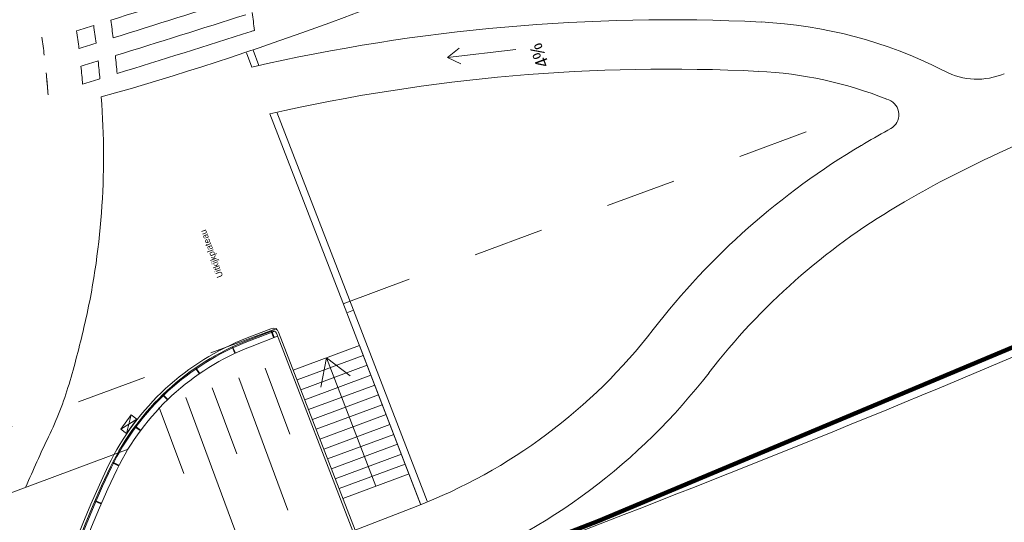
# Model space of a CAD drawing. Extents: x 168554 to 174410, y 515675 to 521218.
# Tile 61 of 110: x 171847 to 171875, y 519021 to 519036. Entities that reach past the tile are written whole.
import ezdxf

# ---------------------------------------------------------------- set-up
doc = ezdxf.new("R2010")
doc.units = 0
doc.header["$MEASUREMENT"] = 0
doc.linetypes.add('ipv niet zichtbaar', pattern=[4, 2, -2])
doc.layers.add('Algemeen - 1411 Basislijnen deelgebieden', color=5, linetype='Continuous', lineweight=90)
doc.layers.add('Algemeen - Fase Ontsluitingsweg - 1070 Ondergrond 2', color=7, linetype='Continuous', lineweight=9)
doc.styles.add('IPV ANNOTATIVE TEXTSTYLE', font='txt', dxfattribs={"height": 1.8})

msp = doc.modelspace()

# ---------------------------------------------------------------- linework, layer by layer
at = {"layer": 'Algemeen - 1411 Basislijnen deelgebieden'}
msp.add_lwpolyline([(171860.118, 519020.008), (171863.7, 519021.4), (171880.4, 519028.4), (171898.1, 519036.5), (171951.8, 519063.7), (171973, 519075.4), (171984, 519081.7), (171995.4, 519088.7), (172000, 519091.8), (172006.8, 519096.2), (172023.1, 519106.2), (172035.4, 519114.2), (172038.8, 519116.9), (172086.6, 519151)], dxfattribs=at)
at = {"layer": 'Algemeen - Fase Ontsluitingsweg - 1070 Ondergrond 2'}
for p, q in [((171853.869, 519034.255), (171853.713, 519034.66)), ((171854.066, 519034.3), (171853.899, 519034.732)), ((171859.412, 519034.525), (171859.742, 519034.79)), ((171861.348, 519034.757), (171859.412, 519034.525)), ((171859.412, 519034.525), (171859.795, 519034.346)), ((171873.511, 519034.137), (171873.443, 519034.172)), ((171871.926, 519033.324), (171871.863, 519033.349)), ((171856.558, 519027.293), (171854.379, 519032.935)), ((171856.745, 519027.363), (171854.576, 519032.979)), ((171871.895, 519032.467), (171871.977, 519032.513)), ((171856.558, 519027.294), (171856.745, 519027.363)), ((171856.558, 519027.294), (171858.652, 519021.87)), ((171856.745, 519027.363), (171858.835, 519021.95)), ((171853.734, 519026.581), (171854.403, 519026.839)), ((171853.76, 519026.516), (171854.428, 519026.774)), ((171854.05, 519026.596), (171854.517, 519026.769)), ((171854.401, 519026.838), (171854.408, 519026.841)), ((171854.484, 519026.593), (171854.418, 519026.771)), ((171854.425, 519026.773), (171854.433, 519026.776)), ((171854.432, 519026.776), (171854.498, 519026.598)), ((171854.561, 519026.718), (171856.73, 519021.102)), ((171854.626, 519026.743), (171856.795, 519021.128)), ((171853.771, 519026.488), (171854.05, 519026.596)), ((171853.831, 519026.331), (171854.596, 519026.627)), ((171854.498, 519026.598), (171854.484, 519026.593)), ((171853.387, 519026.152), (171853.307, 519026.324)), ((171853.321, 519026.33), (171853.4, 519026.158)), ((171853.4, 519026.158), (171853.387, 519026.152)), ((171855.041, 519025.668), (171856.917, 519026.364)), ((171856.917, 519026.364), (171858.661, 519021.848)), ((171855.149, 519025.388), (171857.025, 519026.084)), ((171855.979, 519026.016), (171855.82, 519025.185)), ((171855.979, 519026.016), (171856.655, 519025.508)), ((171857.384, 519022.378), (171855.979, 519026.016)), ((171852.372, 519025.572), (171852.265, 519025.727)), ((171852.278, 519025.736), (171852.385, 519025.58)), ((171854.243, 519025.723), (171854.939, 519023.848)), ((171855.257, 519025.109), (171857.133, 519025.804)), ((171852.385, 519025.58), (171852.372, 519025.572)), ((171853.493, 519025.444), (171854.885, 519021.694)), ((171855.366, 519024.829), (171857.241, 519025.524)), ((171852.743, 519025.166), (171853.439, 519023.291)), ((171855.474, 519024.549), (171857.349, 519025.245)), ((171851.468, 519024.831), (171851.337, 519024.967)), ((171851.347, 519024.978), (171851.479, 519024.842)), ((171851.479, 519024.842), (171851.468, 519024.831)), ((171851.993, 519024.888), (171853.385, 519021.138)), ((171855.582, 519024.269), (171857.457, 519024.965)), ((171851.243, 519024.61), (171851.939, 519022.735)), ((171855.69, 519023.989), (171857.565, 519024.685)), ((171850.446, 519024.396), (171850.153, 519023.991)), ((171850.153, 519023.991), (171850.608, 519024.279)), ((171850.315, 519023.874), (171850.446, 519024.396)), ((171850.315, 519023.874), (171850.608, 519024.279)), ((171850.608, 519024.279), (171850.446, 519024.396)), ((171855.798, 519023.709), (171857.673, 519024.405)), ((171850.153, 519023.991), (171850.315, 519023.874)), ((171850.546, 519024.064), (171850.699, 519023.952)), ((171850.707, 519023.964), (171850.555, 519024.076)), ((171850.699, 519023.952), (171850.707, 519023.964)), ((171855.906, 519023.429), (171857.781, 519024.125)), ((171856.014, 519023.15), (171857.889, 519023.845)), ((171850.359, 519023.43), (171843.57, 519020.911)), ((171856.122, 519022.87), (171857.997, 519023.565)), ((171856.23, 519022.59), (171858.105, 519023.286)), ((171849.916, 519023.043), (171850.085, 519022.957)), ((171850.092, 519022.97), (171849.923, 519023.056)), ((171850.085, 519022.957), (171850.092, 519022.97)), ((171856.338, 519022.31), (171858.214, 519023.006)), ((171856.446, 519022.03), (171858.322, 519022.726)), ((171849.592, 519021.893), (171849.419, 519021.968)), ((171848.284, 519017.848), (171858.527, 519021.804)), ((171849.413, 519021.955), (171849.586, 519021.879)), ((171849.586, 519021.879), (171849.592, 519021.893)), ((171847.768, 519015.143), (171864.421, 519021.575))]:
    msp.add_line(p, q, dxfattribs=at)
at = {"layer": 'Algemeen - Fase Ontsluitingsweg - 1070 Ondergrond 2', "linetype": 'ipv niet zichtbaar'}
msp.add_line((171815.199, 519012.241), (171870.039, 519032.588), dxfattribs=at)
at = {"layer": 'Algemeen - Fase Ontsluitingsweg - 1070 Ondergrond 2'}
for centre, radius, start, end in [((171825.652, 519118.222), 88.128, 285.76467, 294.63194), ((171700.633, 519516.463), 503.5, 287.24093, 287.66109), ((171700.633, 519516.463), 504, 287.23171, 287.66109), ((171700.633, 519516.463), 504.5, 287.2213, 287.66109), ((171825.642, 519031.914), 28.5, 6.8136, 7.8357), ((171735.437, 519369.222), 394.838, 290.35588, 302.37906), ((171700.633, 519516.463), 503.5, 287.1258, 287.18337), ((171825.642, 519031.914), 24, 7.2297, 8.4394), ((171825.642, 519031.914), 24.5, 7.4352, 8.6198), ((171865.7, 518982.844), 52.754, 87.174, 102.9594), ((171867.671, 519022.772), 12.778, 63.1467, 87.174), ((171825.642, 519031.914), 22.5, 6.8507, 8.1427), ((171825.642, 519031.914), 23.5, 7.0165, 8.2525), ((171700.633, 519516.463), 505, 287.20968, 287.66109), ((171822.291, 519134.363), 104, 287.66109, 287.7178), ((171700.633, 519516.463), 504, 287.11629, 287.17401), ((171825.642, 519031.914), 24.5, 5.0529, 6.2464), ((171700.633, 519516.463), 504.5, 287.10554, 287.16344), ((171825.642, 519031.914), 23.5, 4.5297, 5.7758), ((171825.642, 519031.914), 24, 4.7962, 6.0155), ((171825.642, 519031.914), 22.5, 4.2499, 5.5534), ((171825.642, 519031.914), 22.5, 3.967, 5.2705), ((171865.7, 518982.844), 51.354, 87.174, 102.7354), ((171867.671, 519022.772), 11.378, 68.3784, 87.174), ((171874.428, 519035.914), 2, 242.6962, 292.6411), ((171700.633, 519516.463), 505, 287.09353, 287.15163), ((171828.316, 519031.714), 21.347, 346.8923, 4.5541), ((171871.759, 519032.906), 0.45, 299.0023, 68.1599), ((171887.591, 519004.282), 30.261, 106.5643, 120.6486), ((171887.591, 519004.282), 32.261, 119.1133, 120.6486), ((171881.817, 519014.026), 20.935, 120.6486, 142.3441), ((171881.817, 519014.026), 18.935, 120.6486, 142.3441), ((171732.757, 519362.477), 365.444, 291.11763, 293.79972), ((171821.99, 519033.187), 27.842, 343.4836, 346.8923), ((171854.468, 519026.682), 0.17, 21.1176, 110.3559), ((171854.468, 519026.682), 0.1, 21.1176, 110.3559), ((171852.919, 519036.326), 15.567, 291.1176, 322.3441), ((171856.364, 519019.771), 7.3, 111.1176, 154.1229), ((171856.364, 519019.771), 7.23, 111.1176, 154.1229), ((171856.364, 519019.771), 7.2, 111.1176, 154.1229), ((171856.364, 519019.771), 7.032, 111.1176, 154.1229), ((171852.919, 519036.326), 17.567, 291.2037, 322.3441), ((171839.271, 519028.063), 9.817, 334.1229, 343.4836), ((171872.913, 519011.744), 27.574, 154.1229, 157.3668), ((171872.913, 519011.744), 25.692, 154.1229, 196.2945), ((171872.913, 519011.744), 25.622, 154.1229, 196.2945), ((171872.913, 519011.744), 25.592, 154.1229, 196.2945), ((171872.913, 519011.744), 25.425, 154.1229, 196.2945)]:
    msp.add_arc(centre, radius, start, end, dxfattribs=at)
for points in [[(171854.418, 519026.77), (171854.432, 519026.775), (171854.484, 519026.593), (171854.498, 519026.598)], [(171853.307, 519026.323), (171853.321, 519026.329), (171853.387, 519026.152), (171853.4, 519026.158)], [(171852.266, 519025.727), (171852.278, 519025.736), (171852.372, 519025.572), (171852.385, 519025.58)], [(171851.337, 519024.967), (171851.348, 519024.978), (171851.468, 519024.831), (171851.479, 519024.842)], [(171850.556, 519024.076), (171850.547, 519024.064), (171850.707, 519023.964), (171850.699, 519023.952)], [(171849.924, 519023.056), (171849.917, 519023.043), (171850.092, 519022.97), (171850.085, 519022.957)], [(171849.419, 519021.968), (171849.413, 519021.954), (171849.592, 519021.893), (171849.586, 519021.879)]]:
    msp.add_solid(points, dxfattribs=at)

# ---------------------------------------------------------------- texts
at = {"layer": 'Algemeen - Fase Ontsluitingsweg - 1070 Ondergrond 2', "style": 'IPV ANNOTATIVE TEXTSTYLE'}
for s, height, p in [('4%%%', 0.36, (171862.301, 519034.318)), ('Uitkijkplateau', 0.18, (171853.055, 519028.326))]:
    msp.add_text(s, height=height, rotation=110.3559, dxfattribs=at).set_placement(p)

doc.saveas('drawing.dxf')
